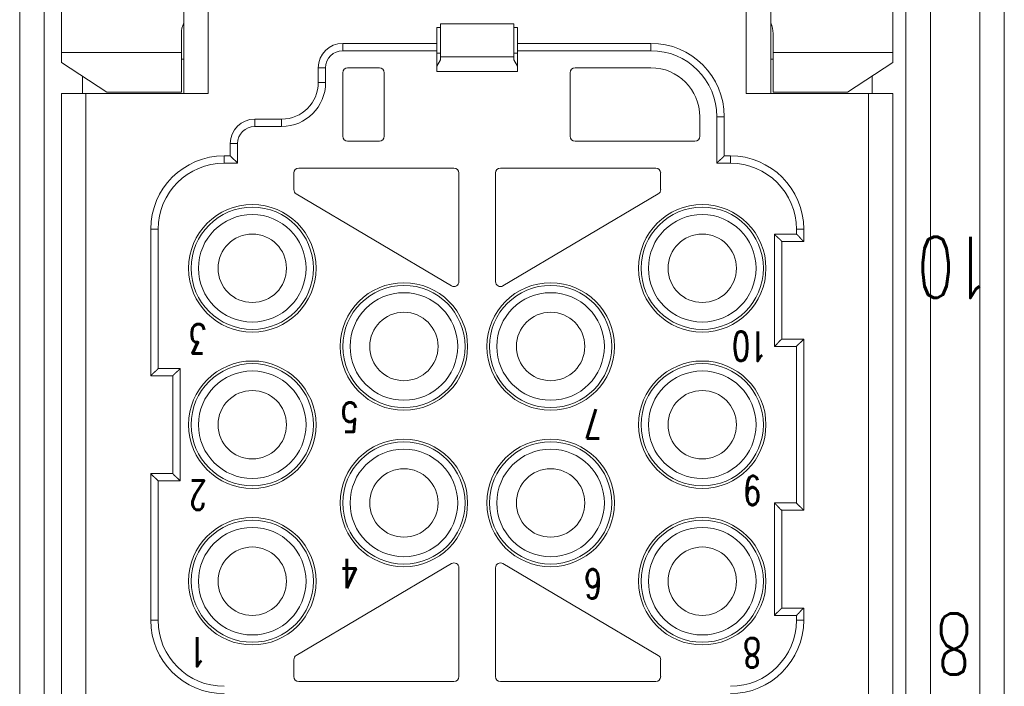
# Model space of a CAD drawing. Header units: millimetres. Extents: x 12388 to 56229, y -202 to 7369.
# Tile 51 of 88: x 21296 to 21456, y 2395 to 2504. Entities that reach past the tile are written whole.
import ezdxf
from ezdxf.enums import TextEntityAlignment as Align

# ---------------------------------------------------------------- set-up
doc = ezdxf.new("R2010")
doc.units = ezdxf.units.MM
doc.header["$LTSCALE"] = 40
doc.layers.add('도면층1', color=1, linetype='Continuous')
doc.styles.get("Standard").update_dxf_attribs({"font": 'romans.shx', "width": 0.8, "oblique": 8, "height": 3})

# ---------------------------------------------------------------- blocks, each defined once
blk = doc.blocks.new('0077')
at = {"layer": '도면층1', "linetype": 'Continuous', "lineweight": 15}
for p, q in [((21300.14, 2534.54), (21300.14, 2342.54)), ((21440.14, 2342.54), (21440.14, 2534.54))]:
    blk.add_line(p, q, dxfattribs=at)
at = {"layer": '도면층1', "linetype": 'Continuous', "lineweight": 0}
for p, q in [((21296.14, 2528.54), (21296.14, 2348.54)), ((21300.14, 2348.54), (21300.14, 2528.54)), ((21440.14, 2528.54), (21440.14, 2348.54)), ((21444.14, 2348.54), (21444.14, 2528.54)), ((21452.14, 2528.54), (21452.14, 2348.54)), ((21456.14, 2528.54), (21456.14, 2348.54)), ((21302.94, 2505.4), (21302.94, 2498.35)), ((21322.81, 2505.4), (21322.81, 2491.69)), ((21326.78, 2505.4), (21326.78, 2491.69)), ((21414.2, 2491.69), (21414.2, 2505.4)), ((21418.17, 2491.69), (21418.17, 2505.4)), ((21438.04, 2505.4), (21438.04, 2498.35)), ((21363.93, 2502.42), (21364.53, 2502.42)), ((21363.93, 2499.83), (21363.93, 2502.42)), ((21364.53, 2503.01), (21376.45, 2503.01)), ((21364.53, 2503.01), (21364.53, 2497.65)), ((21376.45, 2497.65), (21376.45, 2503.01)), ((21376.45, 2502.42), (21377.05, 2502.42)), ((21377.05, 2502.42), (21377.05, 2499.83)), ((21322.41, 2498.35), (21322.41, 2501.42)), ((21418.57, 2498.35), (21418.57, 2501.42)), ((21363.93, 2499.83), (21348.63, 2499.83)), ((21348.63, 2499.83), (21348.63, 2498.64)), ((21363.93, 2499.83), (21363.93, 2498.64)), ((21398.7, 2499.83), (21377.05, 2499.83)), ((21377.05, 2498.64), (21377.05, 2499.83)), ((21398.7, 2499.83), (21398.7, 2498.64)), ((21302.94, 2496.73), (21302.94, 2498.35)), ((21302.94, 2498.35), (21322.41, 2498.35)), ((21322.41, 2491.88), (21322.41, 2498.35)), ((21363.93, 2498.64), (21348.63, 2498.64)), ((21363.93, 2495.26), (21363.93, 2498.64)), ((21364.53, 2498.24), (21363.93, 2498.24)), ((21364.53, 2497.65), (21364.53, 2497.17)), ((21364.53, 2497.65), (21376.45, 2497.65)), ((21377.05, 2498.24), (21376.45, 2498.24)), ((21376.45, 2497.17), (21376.45, 2497.65)), ((21377.05, 2498.64), (21377.05, 2495.26)), ((21398.7, 2498.64), (21377.05, 2498.64)), ((21418.57, 2491.88), (21418.57, 2498.35)), ((21438.04, 2498.35), (21418.57, 2498.35)), ((21438.04, 2496.73), (21438.04, 2498.35)), ((21302.94, 2496.73), (21310.31, 2491.88)), ((21322.81, 2497.25), (21322.41, 2497.25)), ((21364.53, 2497.17), (21363.93, 2496.15)), ((21377.05, 2496.15), (21376.45, 2497.17)), ((21418.57, 2497.25), (21418.17, 2497.25)), ((21438.04, 2496.73), (21430.67, 2491.88)), ((21306.34, 2494.49), (21306.34, 2491.69)), ((21344.66, 2495.86), (21344.66, 2493.47)), ((21344.66, 2495.86), (21345.85, 2495.86)), ((21345.85, 2495.86), (21345.85, 2493.47)), ((21348.63, 2484.73), (21348.63, 2495.06)), ((21349.43, 2495.86), (21354.59, 2495.86)), ((21355.39, 2495.06), (21355.39, 2484.73)), ((21377.05, 2495.26), (21363.93, 2495.26)), ((21385.59, 2484.73), (21385.59, 2495.06)), ((21386.38, 2495.86), (21398.7, 2495.86)), ((21434.64, 2491.69), (21434.64, 2494.49)), ((21344.66, 2493.47), (21345.85, 2493.47)), ((21306.91, 2491.69), (21302.94, 2491.69)), ((21302.94, 2384), (21302.94, 2491.69)), ((21326.78, 2491.69), (21306.91, 2491.69)), ((21306.91, 2491.69), (21306.91, 2384)), ((21310.31, 2491.88), (21322.41, 2491.88)), ((21434.07, 2491.69), (21414.2, 2491.69)), ((21430.67, 2491.88), (21418.57, 2491.88)), ((21438.04, 2491.69), (21434.07, 2491.69)), ((21434.07, 2384), (21434.07, 2491.69)), ((21438.04, 2491.69), (21438.04, 2384)), ((21338.7, 2487.51), (21334.33, 2487.51)), ((21334.33, 2487.51), (21334.33, 2486.32)), ((21338.7, 2487.51), (21338.7, 2486.32)), ((21406.65, 2487.91), (21406.65, 2484.73)), ((21410.62, 2487.91), (21409.43, 2487.91)), ((21409.43, 2480.36), (21409.43, 2487.91)), ((21410.62, 2481.55), (21410.62, 2487.91)), ((21338.7, 2486.32), (21334.33, 2486.32)), ((21330.35, 2483.54), (21331.55, 2483.54)), ((21330.36, 2483.54), (21330.36, 2481.55)), ((21331.55, 2483.54), (21331.55, 2480.36)), ((21354.59, 2483.94), (21349.43, 2483.94)), ((21405.86, 2483.94), (21386.38, 2483.94)), ((21330.36, 2481.55), (21329.36, 2481.55)), ((21329.36, 2481.55), (21329.36, 2480.36)), ((21331.55, 2480.36), (21329.36, 2480.36)), ((21411.62, 2480.36), (21409.43, 2480.36)), ((21411.62, 2481.55), (21410.62, 2481.55)), ((21411.62, 2481.55), (21411.62, 2480.36)), ((21340.69, 2476.05), (21340.69, 2478.77)), ((21341.48, 2479.57), (21366.71, 2479.57)), ((21367.51, 2478.77), (21367.51, 2461.09)), ((21373.47, 2461.09), (21373.47, 2478.77)), ((21374.26, 2479.57), (21399.5, 2479.57)), ((21400.29, 2478.77), (21400.29, 2476.05)), ((21366.31, 2460.41), (21341.08, 2475.36)), ((21399.9, 2475.36), (21374.67, 2460.41)), ((21317.44, 2469.63), (21317.44, 2445.79)), ((21317.44, 2469.63), (21318.63, 2469.63)), ((21318.63, 2469.63), (21318.63, 2446.98)), ((21418.77, 2468.84), (21422.35, 2468.84)), ((21418.77, 2450.56), (21418.77, 2468.84)), ((21423.54, 2469.63), (21422.35, 2469.63)), ((21422.35, 2468.84), (21422.35, 2469.63)), ((21423.54, 2467.64), (21423.54, 2469.63)), ((21419.96, 2467.64), (21423.54, 2467.64)), ((21419.96, 2451.75), (21419.96, 2467.64)), ((21423.54, 2451.75), (21419.96, 2451.75)), ((21423.54, 2451.75), (21423.54, 2423.93)), ((21422.35, 2450.56), (21418.77, 2450.56)), ((21422.35, 2425.13), (21422.35, 2450.56)), ((21318.63, 2446.98), (21322.21, 2446.98)), ((21322.21, 2446.98), (21322.21, 2428.7)), ((21317.44, 2445.79), (21321.02, 2445.79)), ((21321.02, 2429.89), (21321.02, 2445.79)), ((21317.44, 2429.89), (21321.02, 2429.89)), ((21317.44, 2406.05), (21317.44, 2429.89)), ((21318.63, 2428.7), (21318.63, 2406.05)), ((21322.21, 2428.7), (21318.63, 2428.7)), ((21418.77, 2406.85), (21418.77, 2425.13)), ((21418.77, 2425.13), (21422.35, 2425.13)), ((21419.96, 2423.93), (21419.96, 2408.04)), ((21423.54, 2423.93), (21419.96, 2423.93)), ((21341.08, 2400.32), (21366.31, 2415.28)), ((21367.51, 2414.59), (21367.51, 2396.91)), ((21373.47, 2396.91), (21373.47, 2414.59)), ((21374.67, 2415.28), (21399.9, 2400.32)), ((21419.96, 2408.04), (21423.54, 2408.04)), ((21423.54, 2408.04), (21423.54, 2406.05)), ((21422.35, 2406.85), (21418.77, 2406.85)), ((21422.35, 2406.05), (21422.35, 2406.85)), ((21317.44, 2406.05), (21318.63, 2406.05)), ((21423.54, 2406.05), (21422.35, 2406.05)), ((21340.69, 2396.91), (21340.69, 2399.64)), ((21400.29, 2399.64), (21400.29, 2396.91)), ((21366.71, 2396.12), (21341.48, 2396.12)), ((21399.5, 2396.12), (21374.26, 2396.12))]:
    blk.add_line(p, q, dxfattribs=at)
for points in [[(21331.55, 2480.36), (21331.52, 2480.4, 0.005002), (21331.49, 2480.43, 0.00522), (21331.46, 2480.47, 0.005141), (21331.43, 2480.5, 0.004717), (21331.4, 2480.54, 0.004412), (21331.37, 2480.57, 0.004134), (21331.34, 2480.6, 0.003872), (21331.31, 2480.63, 0.003543), (21331.28, 2480.67, 0.003257), (21331.24, 2480.7, 0.002929), (21331.21, 2480.73, 0.002638), (21331.18, 2480.76, 0.002299), (21331.15, 2480.78, 0.001999), (21331.11, 2480.81, 0.001651), (21331.08, 2480.84, 0.001341), (21331.05, 2480.87, 0.000983), (21331.02, 2480.9, 0.000661), (21330.99, 2480.92, 0.00029), (21330.96, 2480.95, -0.000048), (21330.92, 2480.98, -0.000441), (21330.89, 2481, -0.000792), (21330.86, 2481.03, -0.001186), (21330.83, 2481.06, -0.001585), (21330.8, 2481.08, -0.002082), (21330.77, 2481.11, -0.002353), (21330.75, 2481.14, -0.002451), (21330.72, 2481.16, -0.002418), (21330.69, 2481.19, -0.002223), (21330.66, 2481.22, -0.002099), (21330.64, 2481.24, -0.001989), (21330.61, 2481.27, -0.001906), (21330.59, 2481.29, -0.001793), (21330.57, 2481.32, -0.001717), (21330.54, 2481.34, -0.001621), (21330.52, 2481.36, -0.001558), (21330.5, 2481.38, -0.00147), (21330.48, 2481.4, -0.001417), (21330.47, 2481.42, -0.001337), (21330.45, 2481.44, -0.001289), (21330.43, 2481.46, -0.001208), (21330.42, 2481.48, -0.001174), (21330.41, 2481.49, -0.001103), (21330.39, 2481.51, -0.00105), (21330.38, 2481.52, -0.000966), (21330.38, 2481.53, -0.000942), (21330.37, 2481.54, -0.00061), (21330.36, 2481.55, -0.000491), (21330.35, 2481.55, -0.000838)], [(21410.62, 2481.55), (21410.62, 2481.55, -0.031157), (21410.62, 2481.55, -0.002749), (21410.62, 2481.54, -0.001386), (21410.61, 2481.54, -0.001685), (21410.6, 2481.53, -0.001634), (21410.59, 2481.52, -0.001617), (21410.58, 2481.5, -0.001596), (21410.57, 2481.49, -0.001693), (21410.56, 2481.47, -0.001727), (21410.55, 2481.46, -0.001825), (21410.53, 2481.44, -0.001877), (21410.51, 2481.42, -0.001991), (21410.5, 2481.4, -0.002064), (21410.48, 2481.38, -0.002197), (21410.46, 2481.36, -0.002283), (21410.43, 2481.33, -0.002415), (21410.41, 2481.31, -0.002548), (21410.39, 2481.29, -0.002774), (21410.37, 2481.26, -0.002749), (21410.34, 2481.24, -0.00253), (21410.31, 2481.22, -0.00225), (21410.29, 2481.19, -0.001875), (21410.26, 2481.17, -0.001575), (21410.23, 2481.14, -0.001293), (21410.2, 2481.11, -0.001047), (21410.18, 2481.09, -0.000787), (21410.15, 2481.06, -0.000566), (21410.12, 2481.04, -0.000333), (21410.09, 2481.01, -0.000134), (21410.06, 2480.98, 0.000081), (21410.02, 2480.95, 0.000265), (21409.99, 2480.93, 0.000466), (21409.96, 2480.9, 0.000642), (21409.93, 2480.87, 0.00084), (21409.9, 2480.84, 0.001002), (21409.87, 2480.81, 0.001177), (21409.83, 2480.78, 0.001363), (21409.8, 2480.75, 0.001607), (21409.77, 2480.72, 0.001695), (21409.74, 2480.69, 0.001695), (21409.71, 2480.66, 0.002133), (21409.67, 2480.63, 0.002933), (21409.64, 2480.59, 0.002227), (21409.61, 2480.56, 0.000431), (21409.58, 2480.53, 0.003763), (21409.55, 2480.5, 0.007348), (21409.5, 2480.44, 0.003652), (21409.43, 2480.36, 0.001888)], [(21419.96, 2467.65), (21419.96, 2467.65, 0.014318), (21419.96, 2467.65, 0.00094), (21419.95, 2467.65, 0.000765), (21419.95, 2467.66, 0.001378), (21419.94, 2467.67, 0.001453), (21419.93, 2467.68, 0.001497), (21419.92, 2467.69, 0.001512), (21419.91, 2467.71, 0.001632), (21419.9, 2467.72, 0.001681), (21419.88, 2467.74, 0.00179), (21419.87, 2467.76, 0.001849), (21419.85, 2467.78, 0.001969), (21419.83, 2467.8, 0.002048), (21419.81, 2467.82, 0.002185), (21419.79, 2467.84, 0.002274), (21419.77, 2467.86, 0.002408), (21419.75, 2467.89, 0.002544), (21419.73, 2467.91, 0.002772), (21419.7, 2467.93, 0.002749), (21419.68, 2467.96, 0.002531), (21419.65, 2467.98, 0.002252), (21419.63, 2468.01, 0.001878), (21419.6, 2468.03, 0.001579), (21419.57, 2468.06, 0.001298), (21419.54, 2468.08, 0.001053), (21419.51, 2468.11, 0.000793), (21419.48, 2468.14, 0.000573), (21419.45, 2468.16, 0.000341), (21419.42, 2468.19, 0.000143), (21419.39, 2468.22, -0.000072), (21419.36, 2468.24, -0.000255), (21419.33, 2468.27, -0.000455), (21419.3, 2468.3, -0.00063), (21419.27, 2468.33, -0.000828), (21419.24, 2468.36, -0.000989), (21419.2, 2468.39, -0.001162), (21419.17, 2468.42, -0.001348), (21419.14, 2468.45, -0.00159), (21419.11, 2468.48, -0.001678), (21419.08, 2468.51, -0.001679), (21419.04, 2468.54, -0.002114), (21419.01, 2468.57, -0.002908), (21418.98, 2468.6, -0.002208), (21418.95, 2468.64, -0.000426), (21418.92, 2468.66, -0.003733), (21418.89, 2468.7, -0.007292), (21418.84, 2468.76, -0.003625), (21418.77, 2468.84, -0.001873)], [(21423.54, 2467.65), (21423.54, 2467.65, -0.036652), (21423.53, 2467.65, -0.00364), (21423.53, 2467.65, -0.001705), (21423.52, 2467.66, -0.001844), (21423.51, 2467.67, -0.001729), (21423.5, 2467.67, -0.001681), (21423.49, 2467.68, -0.001642), (21423.48, 2467.7, -0.001727), (21423.46, 2467.71, -0.001752), (21423.44, 2467.72, -0.001845), (21423.43, 2467.74, -0.001893), (21423.41, 2467.76, -0.002003), (21423.39, 2467.77, -0.002074), (21423.37, 2467.79, -0.002205), (21423.34, 2467.81, -0.002289), (21423.32, 2467.83, -0.002419), (21423.3, 2467.86, -0.002551), (21423.27, 2467.88, -0.002776), (21423.25, 2467.9, -0.00275), (21423.23, 2467.93, -0.002531), (21423.2, 2467.95, -0.00225), (21423.18, 2467.98, -0.001876), (21423.15, 2468.01, -0.001576), (21423.13, 2468.04, -0.001294), (21423.1, 2468.06, -0.001049), (21423.07, 2468.09, -0.000788), (21423.05, 2468.12, -0.000568), (21423.02, 2468.15, -0.000335), (21422.99, 2468.18, -0.000136), (21422.97, 2468.21, 0.000079), (21422.94, 2468.25, 0.000262), (21422.91, 2468.28, 0.000464), (21422.88, 2468.31, 0.000639), (21422.85, 2468.34, 0.000837), (21422.83, 2468.37, 0.000999), (21422.8, 2468.4, 0.001173), (21422.77, 2468.44, 0.001359), (21422.74, 2468.47, 0.001603), (21422.71, 2468.5, 0.001692), (21422.68, 2468.53, 0.001691), (21422.64, 2468.56, 0.002129), (21422.61, 2468.6, 0.002929), (21422.58, 2468.63, 0.002224), (21422.55, 2468.66, 0.00043), (21422.52, 2468.69, 0.003758), (21422.48, 2468.72, 0.00734), (21422.42, 2468.77, 0.003649), (21422.35, 2468.84, 0.001886)], [(21419.96, 2451.75), (21419.96, 2451.75, -0.005087), (21419.96, 2451.75, -0.001138), (21419.95, 2451.74, 0.000045), (21419.95, 2451.74, 0.00102), (21419.94, 2451.73, 0.001242), (21419.93, 2451.72, 0.001358), (21419.91, 2451.71, 0.001415), (21419.9, 2451.7, 0.001561), (21419.88, 2451.69, 0.001628), (21419.87, 2451.67, 0.00175), (21419.85, 2451.66, 0.001819), (21419.83, 2451.64, 0.001946), (21419.81, 2451.62, 0.002029), (21419.79, 2451.6, 0.002171), (21419.77, 2451.58, 0.002264), (21419.74, 2451.56, 0.002401), (21419.72, 2451.54, 0.00254), (21419.7, 2451.51, 0.002771), (21419.67, 2451.49, 0.002748), (21419.65, 2451.47, 0.00253), (21419.63, 2451.44, 0.00225), (21419.6, 2451.41, 0.001875), (21419.58, 2451.39, 0.001575), (21419.55, 2451.36, 0.001293), (21419.52, 2451.33, 0.001047), (21419.5, 2451.3, 0.000787), (21419.47, 2451.27, 0.000566), (21419.45, 2451.24, 0.000333), (21419.42, 2451.21, 0.000134), (21419.39, 2451.18, -0.000082), (21419.36, 2451.15, -0.000265), (21419.34, 2451.12, -0.000467), (21419.31, 2451.09, -0.000642), (21419.28, 2451.06, -0.00084), (21419.25, 2451.02, -0.001002), (21419.22, 2450.99, -0.001177), (21419.19, 2450.96, -0.001363), (21419.16, 2450.93, -0.001607), (21419.13, 2450.89, -0.001695), (21419.1, 2450.86, -0.001695), (21419.07, 2450.83, -0.002133), (21419.04, 2450.8, -0.002933), (21419, 2450.77, -0.002227), (21418.97, 2450.74, -0.000431), (21418.94, 2450.71, -0.003762), (21418.91, 2450.68, -0.007345), (21418.85, 2450.62, -0.00365), (21418.77, 2450.56, -0.001887)], [(21423.54, 2451.75), (21423.54, 2451.75, -0.007737), (21423.54, 2451.75, -0.000371), (21423.53, 2451.74, -0.000567), (21423.53, 2451.73, -0.001277), (21423.52, 2451.72, -0.001394), (21423.51, 2451.71, -0.001459), (21423.5, 2451.7, -0.001487), (21423.49, 2451.69, -0.001614), (21423.47, 2451.67, -0.001668), (21423.46, 2451.65, -0.001781), (21423.44, 2451.64, -0.001843), (21423.43, 2451.62, -0.001965), (21423.41, 2451.6, -0.002045), (21423.39, 2451.58, -0.002183), (21423.37, 2451.55, -0.002273), (21423.35, 2451.53, -0.002408), (21423.33, 2451.51, -0.002544), (21423.3, 2451.49, -0.002772), (21423.28, 2451.46, -0.002749), (21423.25, 2451.44, -0.002531), (21423.23, 2451.41, -0.002251), (21423.2, 2451.39, -0.001876), (21423.18, 2451.36, -0.001576), (21423.15, 2451.34, -0.001295), (21423.12, 2451.31, -0.001049), (21423.09, 2451.29, -0.000789), (21423.06, 2451.26, -0.000568), (21423.03, 2451.23, -0.000336), (21423, 2451.21, -0.000137), (21422.97, 2451.18, 0.000078), (21422.94, 2451.15, 0.000261), (21422.91, 2451.12, 0.000462), (21422.88, 2451.09, 0.000638), (21422.84, 2451.07, 0.000836), (21422.81, 2451.04, 0.000998), (21422.78, 2451.01, 0.001172), (21422.75, 2450.98, 0.001358), (21422.72, 2450.95, 0.001601), (21422.68, 2450.92, 0.00169), (21422.65, 2450.89, 0.00169), (21422.62, 2450.86, 0.002127), (21422.59, 2450.82, 0.002926), (21422.56, 2450.79, 0.002221), (21422.53, 2450.76, 0.000429), (21422.5, 2450.73, 0.003754), (21422.46, 2450.69, 0.007332), (21422.41, 2450.64, 0.003644), (21422.35, 2450.56, 0.001884)], [(21318.63, 2446.98), (21318.6, 2446.95, -0.005001), (21318.58, 2446.91, -0.005219), (21318.55, 2446.87, -0.005141), (21318.52, 2446.84, -0.004717), (21318.49, 2446.81, -0.004413), (21318.45, 2446.77, -0.004135), (21318.42, 2446.74, -0.003873), (21318.39, 2446.71, -0.003543), (21318.36, 2446.68, -0.003258), (21318.33, 2446.65, -0.00293), (21318.3, 2446.62, -0.002639), (21318.26, 2446.59, -0.0023), (21318.23, 2446.56, -0.002), (21318.2, 2446.53, -0.001652), (21318.17, 2446.5, -0.001343), (21318.14, 2446.47, -0.000984), (21318.1, 2446.45, -0.000662), (21318.07, 2446.42, -0.000291), (21318.04, 2446.39, 0.000047), (21318.01, 2446.36, 0.000441), (21317.98, 2446.34, 0.000791), (21317.95, 2446.31, 0.001186), (21317.92, 2446.29, 0.001584), (21317.89, 2446.26, 0.002082), (21317.86, 2446.23, 0.002353), (21317.83, 2446.21, 0.002451), (21317.8, 2446.18, 0.002418), (21317.78, 2446.15, 0.002222), (21317.75, 2446.13, 0.002099), (21317.72, 2446.1, 0.001989), (21317.7, 2446.08, 0.001905), (21317.67, 2446.05, 0.001792), (21317.65, 2446.03, 0.001716), (21317.63, 2446, 0.00162), (21317.61, 2445.98, 0.001557), (21317.59, 2445.96, 0.001468), (21317.57, 2445.94, 0.001415), (21317.55, 2445.92, 0.001335), (21317.53, 2445.9, 0.001287), (21317.52, 2445.88, 0.001206), (21317.5, 2445.87, 0.00117), (21317.49, 2445.85, 0.001097), (21317.48, 2445.84, 0.001045), (21317.47, 2445.82, 0.000965), (21317.46, 2445.81, 0.000931), (21317.45, 2445.81, 0.000565), (21317.45, 2445.8, 0.00043), (21317.44, 2445.79, 0.000775)], [(21322.21, 2446.98), (21322.18, 2446.95, -0.003513), (21322.15, 2446.91, -0.003602), (21322.12, 2446.88, -0.003505), (21322.09, 2446.85, -0.003208), (21322.06, 2446.81, -0.002994), (21322.03, 2446.78, -0.002806), (21322, 2446.75, -0.002632), (21321.97, 2446.72, -0.002428), (21321.94, 2446.68, -0.002254), (21321.9, 2446.65, -0.002062), (21321.87, 2446.62, -0.001895), (21321.84, 2446.59, -0.001705), (21321.81, 2446.56, -0.00154), (21321.78, 2446.53, -0.001352), (21321.74, 2446.5, -0.001188), (21321.71, 2446.47, -0.000998), (21321.68, 2446.44, -0.000831), (21321.65, 2446.42, -0.000637), (21321.62, 2446.39, -0.000463), (21321.59, 2446.36, -0.000261), (21321.56, 2446.33, -0.000077), (21321.52, 2446.31, 0.000137), (21321.49, 2446.28, 0.000336), (21321.47, 2446.25, 0.000568), (21321.44, 2446.23, 0.000789), (21321.41, 2446.2, 0.001049), (21321.38, 2446.18, 0.001295), (21321.35, 2446.15, 0.001577), (21321.33, 2446.13, 0.001876), (21321.3, 2446.1, 0.002251), (21321.28, 2446.08, 0.002531), (21321.25, 2446.05, 0.002749), (21321.23, 2446.03, 0.002773), (21321.21, 2446.01, 0.002545), (21321.19, 2445.99, 0.00241), (21321.17, 2445.96, 0.002275), (21321.15, 2445.94, 0.002188), (21321.13, 2445.92, 0.002054), (21321.11, 2445.9, 0.001973), (21321.1, 2445.89, 0.001845), (21321.08, 2445.87, 0.0018), (21321.07, 2445.85, 0.001722), (21321.06, 2445.84, 0.001634), (21321.05, 2445.83, 0.001435), (21321.04, 2445.82, 0.001564), (21321.03, 2445.81, 0.001659), (21321.02, 2445.8, 0.001766), (21321.02, 2445.79, 0.002335)], [(21318.63, 2428.7), (21318.6, 2428.74, 0.004995), (21318.58, 2428.78, 0.005212), (21318.55, 2428.81, 0.005133), (21318.52, 2428.85, 0.004709), (21318.49, 2428.88, 0.004404), (21318.45, 2428.91, 0.004127), (21318.42, 2428.94, 0.003864), (21318.39, 2428.98, 0.003535), (21318.36, 2429.01, 0.003249), (21318.33, 2429.04, 0.002922), (21318.3, 2429.07, 0.002631), (21318.26, 2429.1, 0.002293), (21318.23, 2429.13, 0.001993), (21318.2, 2429.15, 0.001646), (21318.17, 2429.18, 0.001336), (21318.14, 2429.21, 0.000978), (21318.1, 2429.24, 0.000657), (21318.07, 2429.27, 0.000286), (21318.04, 2429.29, -0.000052), (21318.01, 2429.32, -0.000444), (21317.98, 2429.35, -0.000794), (21317.95, 2429.37, -0.001188), (21317.92, 2429.4, -0.001586), (21317.89, 2429.43, -0.002082), (21317.86, 2429.45, -0.002353), (21317.83, 2429.48, -0.002451), (21317.8, 2429.5, -0.002419), (21317.78, 2429.53, -0.002224), (21317.75, 2429.56, -0.002101), (21317.72, 2429.58, -0.001992), (21317.7, 2429.61, -0.001909), (21317.67, 2429.63, -0.001798), (21317.65, 2429.66, -0.001723), (21317.63, 2429.68, -0.001628), (21317.61, 2429.7, -0.001566), (21317.59, 2429.72, -0.001479), (21317.57, 2429.75, -0.001428), (21317.55, 2429.77, -0.00135), (21317.53, 2429.78, -0.001305), (21317.52, 2429.8, -0.001226), (21317.5, 2429.82, -0.001198), (21317.49, 2429.83, -0.001143), (21317.48, 2429.85, -0.001089), (21317.47, 2429.86, -0.000976), (21317.46, 2429.87, -0.001023), (21317.45, 2429.88, -0.000927), (21317.45, 2429.89, -0.000918), (21317.44, 2429.89, -0.001288)], [(21321.02, 2429.89), (21321.02, 2429.89, 0.030288), (21321.02, 2429.89, 0.002858), (21321.02, 2429.88, 0.001431), (21321.03, 2429.88, 0.001708), (21321.04, 2429.87, 0.001648), (21321.05, 2429.86, 0.001628), (21321.06, 2429.85, 0.001604), (21321.07, 2429.83, 0.001699), (21321.08, 2429.82, 0.001731), (21321.1, 2429.8, 0.001829), (21321.11, 2429.78, 0.00188), (21321.13, 2429.76, 0.001994), (21321.15, 2429.74, 0.002067), (21321.17, 2429.72, 0.002199), (21321.19, 2429.7, 0.002285), (21321.21, 2429.68, 0.002416), (21321.23, 2429.65, 0.002549), (21321.25, 2429.63, 0.002775), (21321.28, 2429.61, 0.002749), (21321.3, 2429.58, 0.002531), (21321.33, 2429.56, 0.002251), (21321.35, 2429.53, 0.001877), (21321.38, 2429.51, 0.001578), (21321.41, 2429.48, 0.001297), (21321.44, 2429.46, 0.001051), (21321.47, 2429.43, 0.000791), (21321.49, 2429.4, 0.000571), (21321.52, 2429.38, 0.000339), (21321.56, 2429.35, 0.000141), (21321.59, 2429.32, -0.000074), (21321.62, 2429.3, -0.000258), (21321.65, 2429.27, -0.000458), (21321.68, 2429.24, -0.000633), (21321.71, 2429.21, -0.000831), (21321.74, 2429.18, -0.000992), (21321.78, 2429.15, -0.001166), (21321.81, 2429.12, -0.001352), (21321.84, 2429.09, -0.001594), (21321.87, 2429.06, -0.001683), (21321.9, 2429.03, -0.001682), (21321.94, 2429, -0.002118), (21321.97, 2428.97, -0.002914), (21322, 2428.94, -0.002213), (21322.03, 2428.9, -0.000427), (21322.06, 2428.88, -0.00374), (21322.09, 2428.84, -0.007303), (21322.14, 2428.78, -0.00363), (21322.21, 2428.7, -0.001876)], [(21419.96, 2423.93), (21419.96, 2423.93, -0.013438), (21419.96, 2423.94, -0.000875), (21419.95, 2423.94, -0.000743), (21419.95, 2423.95, -0.001367), (21419.94, 2423.95, -0.001447), (21419.93, 2423.96, -0.001493), (21419.91, 2423.97, -0.001509), (21419.9, 2423.99, -0.00163), (21419.88, 2424, -0.001679), (21419.87, 2424.01, -0.001789), (21419.85, 2424.03, -0.001849), (21419.83, 2424.05, -0.001969), (21419.81, 2424.06, -0.002047), (21419.79, 2424.08, -0.002185), (21419.77, 2424.1, -0.002274), (21419.74, 2424.12, -0.002408), (21419.72, 2424.15, -0.002544), (21419.7, 2424.17, -0.002773), (21419.67, 2424.19, -0.002749), (21419.65, 2424.22, -0.002531), (21419.63, 2424.24, -0.002251), (21419.6, 2424.27, -0.001876), (21419.58, 2424.3, -0.001576), (21419.55, 2424.33, -0.001295), (21419.52, 2424.35, -0.001049), (21419.5, 2424.38, -0.000789), (21419.47, 2424.41, -0.000568), (21419.45, 2424.44, -0.000336), (21419.42, 2424.47, -0.000137), (21419.39, 2424.5, 0.000078), (21419.36, 2424.53, 0.000262), (21419.34, 2424.57, 0.000463), (21419.31, 2424.6, 0.000638), (21419.28, 2424.63, 0.000836), (21419.25, 2424.66, 0.000998), (21419.22, 2424.69, 0.001172), (21419.19, 2424.73, 0.001358), (21419.16, 2424.76, 0.001601), (21419.13, 2424.79, 0.001689), (21419.1, 2424.82, 0.001689), (21419.07, 2424.85, 0.002126), (21419.04, 2424.88, 0.002923), (21419, 2424.92, 0.00222), (21418.97, 2424.95, 0.000429), (21418.94, 2424.97, 0.00375), (21418.91, 2425.01, 0.007322), (21418.85, 2425.06, 0.003639), (21418.77, 2425.13, 0.001881)], [(21423.54, 2423.93), (21423.54, 2423.94, -0.005435), (21423.54, 2423.94, -0.001187), (21423.53, 2423.94, 0.000026), (21423.53, 2423.95, 0.00101), (21423.52, 2423.96, 0.001236), (21423.51, 2423.97, 0.001354), (21423.5, 2423.98, 0.001412), (21423.49, 2424, 0.00156), (21423.47, 2424.01, 0.001626), (21423.46, 2424.03, 0.001749), (21423.44, 2424.05, 0.001818), (21423.43, 2424.07, 0.001945), (21423.41, 2424.09, 0.002029), (21423.39, 2424.11, 0.002171), (21423.37, 2424.13, 0.002264), (21423.35, 2424.15, 0.002401), (21423.33, 2424.18, 0.00254), (21423.3, 2424.2, 0.002771), (21423.28, 2424.22, 0.002748), (21423.25, 2424.25, 0.00253), (21423.23, 2424.27, 0.00225), (21423.2, 2424.3, 0.001875), (21423.18, 2424.32, 0.001575), (21423.15, 2424.35, 0.001293), (21423.12, 2424.37, 0.001047), (21423.09, 2424.4, 0.000787), (21423.06, 2424.42, 0.000566), (21423.03, 2424.45, 0.000333), (21423, 2424.48, 0.000134), (21422.97, 2424.51, -0.000081), (21422.94, 2424.53, -0.000265), (21422.91, 2424.56, -0.000466), (21422.88, 2424.59, -0.000642), (21422.84, 2424.62, -0.00084), (21422.81, 2424.65, -0.001002), (21422.78, 2424.68, -0.001177), (21422.75, 2424.71, -0.001363), (21422.72, 2424.74, -0.001607), (21422.68, 2424.77, -0.001695), (21422.65, 2424.8, -0.001695), (21422.62, 2424.83, -0.002133), (21422.59, 2424.86, -0.002933), (21422.56, 2424.89, -0.002227), (21422.53, 2424.92, -0.000431), (21422.5, 2424.95, -0.003762), (21422.46, 2424.99, -0.007346), (21422.41, 2425.05, -0.003651), (21422.35, 2425.13, -0.001887)], [(21419.96, 2408.04), (21419.96, 2408.04, -0.027355), (21419.96, 2408.03, -0.002499), (21419.95, 2408.03, -0.001306), (21419.95, 2408.02, -0.001645), (21419.94, 2408.01, -0.001611), (21419.93, 2408, -0.001603), (21419.92, 2407.99, -0.001587), (21419.91, 2407.98, -0.001687), (21419.9, 2407.96, -0.001722), (21419.88, 2407.94, -0.001822), (21419.87, 2407.93, -0.001874), (21419.85, 2407.91, -0.001989), (21419.83, 2407.89, -0.002063), (21419.81, 2407.87, -0.002197), (21419.79, 2407.84, -0.002283), (21419.77, 2407.82, -0.002415), (21419.75, 2407.8, -0.002548), (21419.73, 2407.77, -0.002774), (21419.7, 2407.75, -0.002749), (21419.68, 2407.73, -0.002531), (21419.65, 2407.7, -0.002251), (21419.63, 2407.68, -0.001877), (21419.6, 2407.65, -0.001578), (21419.57, 2407.63, -0.001296), (21419.54, 2407.6, -0.001051), (21419.51, 2407.57, -0.000791), (21419.48, 2407.55, -0.000571), (21419.45, 2407.52, -0.000338), (21419.42, 2407.49, -0.00014), (21419.39, 2407.47, 0.000075), (21419.36, 2407.44, 0.000258), (21419.33, 2407.41, 0.000459), (21419.3, 2407.38, 0.000634), (21419.27, 2407.35, 0.000832), (21419.24, 2407.33, 0.000993), (21419.2, 2407.3, 0.001167), (21419.17, 2407.27, 0.001353), (21419.14, 2407.24, 0.001595), (21419.11, 2407.21, 0.001684), (21419.08, 2407.18, 0.001684), (21419.04, 2407.14, 0.00212), (21419.01, 2407.11, 0.002916), (21418.98, 2407.08, 0.002214), (21418.95, 2407.05, 0.000428), (21418.92, 2407.02, 0.003742), (21418.89, 2406.98, 0.007307), (21418.84, 2406.92, 0.003632), (21418.77, 2406.85, 0.001877)], [(21423.54, 2408.04), (21423.54, 2408.04, 0.01836), (21423.53, 2408.04, 0.001627), (21423.53, 2408.03, 0.001007), (21423.52, 2408.03, 0.001496), (21423.51, 2408.02, 0.001524), (21423.5, 2408.01, 0.001546), (21423.49, 2408, 0.001547), (21423.48, 2407.99, 0.001658), (21423.46, 2407.97, 0.001701), (21423.44, 2407.96, 0.001806), (21423.43, 2407.94, 0.001863), (21423.41, 2407.93, 0.00198), (21423.39, 2407.91, 0.002056), (21423.37, 2407.89, 0.002192), (21423.34, 2407.87, 0.002279), (21423.32, 2407.85, 0.002412), (21423.3, 2407.83, 0.002547), (21423.27, 2407.8, 0.002774), (21423.25, 2407.78, 0.002749), (21423.23, 2407.76, 0.002531), (21423.2, 2407.73, 0.002251), (21423.18, 2407.7, 0.001877), (21423.15, 2407.68, 0.001577), (21423.13, 2407.65, 0.001296), (21423.1, 2407.62, 0.00105), (21423.07, 2407.59, 0.00079), (21423.05, 2407.56, 0.00057), (21423.02, 2407.53, 0.000338), (21422.99, 2407.5, 0.000139), (21422.97, 2407.47, -0.000076), (21422.94, 2407.44, -0.000259), (21422.91, 2407.41, -0.00046), (21422.88, 2407.38, -0.000635), (21422.85, 2407.34, -0.000833), (21422.83, 2407.31, -0.000995), (21422.8, 2407.28, -0.001168), (21422.77, 2407.25, -0.001354), (21422.74, 2407.22, -0.001597), (21422.71, 2407.18, -0.001686), (21422.68, 2407.15, -0.001686), (21422.64, 2407.12, -0.002122), (21422.61, 2407.09, -0.00292), (21422.58, 2407.06, -0.002217), (21422.55, 2407.03, -0.000428), (21422.52, 2407, -0.003747), (21422.48, 2406.96, -0.007318), (21422.42, 2406.91, -0.003637), (21422.35, 2406.85, -0.00188)]]:
    blk.add_lwpolyline(points, format="xyb", dxfattribs=at)
for centre, radius in [((21333.93, 2463.27), 10.36), ((21407.05, 2463.27), 10.36), ((21333.93, 2463.27), 9.93), ((21333.93, 2463.27), 8.74), ((21407.05, 2463.27), 9.93), ((21407.05, 2463.27), 8.74), ((21333.93, 2463.27), 5.56), ((21407.05, 2463.27), 5.56), ((21358.57, 2450.56), 10.36), ((21382.41, 2450.56), 10.36), ((21358.57, 2450.56), 9.93), ((21358.57, 2450.56), 8.74), ((21382.41, 2450.56), 9.93), ((21382.41, 2450.56), 8.74), ((21358.57, 2450.56), 5.56), ((21382.41, 2450.56), 5.56), ((21333.93, 2437.84), 10.36), ((21407.05, 2437.84), 10.36), ((21333.93, 2437.84), 9.93), ((21333.93, 2437.84), 8.74), ((21407.05, 2437.84), 9.93), ((21407.05, 2437.84), 8.74), ((21333.93, 2437.84), 5.56), ((21407.05, 2437.84), 5.56), ((21358.57, 2425.13), 10.36), ((21382.41, 2425.13), 10.36), ((21358.57, 2425.13), 9.93), ((21358.57, 2425.13), 8.74), ((21382.41, 2425.13), 9.93), ((21382.41, 2425.13), 8.74), ((21358.57, 2425.13), 5.56), ((21382.41, 2425.13), 5.56), ((21333.93, 2412.41), 10.36), ((21407.05, 2412.41), 10.36), ((21333.93, 2412.41), 9.93), ((21333.93, 2412.41), 8.74), ((21407.05, 2412.41), 9.93), ((21407.05, 2412.41), 8.74), ((21333.93, 2412.41), 5.56), ((21407.05, 2412.41), 5.56)]:
    blk.add_circle(centre, radius, dxfattribs=at)
for centre, radius, start, end in [((21326.38, 2501.42), 3.97, 154.1531, 180), ((21414.6, 2501.42), 3.97, 0, 25.8469), ((21348.63, 2495.86), 3.97, 90, 180), ((21398.7, 2487.91), 11.92, 0, 90), ((21348.63, 2495.86), 2.78, 90, 180), ((21398.7, 2487.91), 10.73, 0, 90), ((21349.43, 2495.06), 0.795, 90, 180), ((21354.59, 2495.06), 0.795, 0, 90), ((21386.38, 2495.06), 0.795, 90, 180), ((21398.7, 2487.91), 7.95, 0, 90), ((21338.7, 2493.47), 5.96, 270, 0), ((21338.7, 2493.47), 7.15, 270, 0), ((21334.33, 2483.54), 3.97, 90, 180), ((21334.33, 2483.54), 2.78, 90, 180), ((21349.43, 2484.73), 0.795, 180, 270), ((21354.59, 2484.73), 0.795, 270, 0), ((21386.38, 2484.73), 0.795, 180, 270), ((21405.86, 2484.73), 0.795, 270, 0), ((21329.36, 2469.63), 11.92, 90, 180), ((21329.36, 2469.63), 10.73, 90, 180), ((21411.62, 2469.63), 11.92, 0, 90), ((21411.62, 2469.63), 10.73, 0, 90), ((21341.48, 2478.77), 0.795, 90, 180), ((21366.71, 2478.77), 0.795, 0, 90), ((21374.26, 2478.77), 0.795, 90, 180), ((21399.5, 2478.77), 0.795, 0, 90), ((21341.48, 2476.05), 0.795, 180, 239.3493), ((21399.5, 2476.05), 0.795, 300.6507, 0), ((21366.71, 2461.09), 0.795, 239.3493, 0), ((21374.26, 2461.09), 0.795, 180, 300.6507), ((21366.71, 2414.59), 0.795, 0, 120.6507), ((21374.26, 2414.59), 0.795, 59.3493, 180), ((21329.36, 2406.05), 11.92, 180, 270), ((21329.36, 2406.05), 10.73, 180, 270), ((21411.62, 2406.05), 11.92, 270, 0), ((21411.62, 2406.05), 10.73, 270, 0), ((21341.48, 2399.64), 0.795, 120.6507, 180), ((21399.5, 2399.64), 0.795, 0, 59.3493), ((21341.48, 2396.91), 0.795, 180, 270), ((21366.71, 2396.91), 0.795, 270, 0), ((21374.26, 2396.91), 0.795, 180, 270), ((21399.5, 2396.91), 0.795, 270, 0)]:
    blk.add_arc(centre, radius, start, end, dxfattribs=at)
at = {"layer": '도면층1', "linetype": 'Continuous', "lineweight": 0, "width": 0.7}
for s, height, p in [('10', 9.934, (21447.94, 2463.43)), ('3', 4.77, (21325.1, 2451.81)), ('10', 4.768, (21414.79, 2450.61)), ('5', 4.77, (21349.74, 2439.09)), ('7', 4.77, (21389.31, 2438.01)), ('9', 4.77, (21415.15, 2427.13)), ('2', 4.77, (21325.1, 2426.37)), ('4', 4.77, (21349.74, 2413.66)), ('6', 4.77, (21389.31, 2411.99)), ('8', 9.93, (21447.94, 2402.2)), ('1', 4.77, (21325.1, 2400.94)), ('8', 4.77, (21415.15, 2400.79))]:
    blk.add_text(s, height=height, rotation=180, dxfattribs=at).set_placement(p, align=Align.MIDDLE_CENTER)
blk = doc.blocks.new('view dd')
blk.add_blockref('0077', (0, 0))

msp = doc.modelspace()

# ---------------------------------------------------------------- block references
msp.add_blockref('view dd', (0, 0))

doc.saveas('drawing.dxf')
